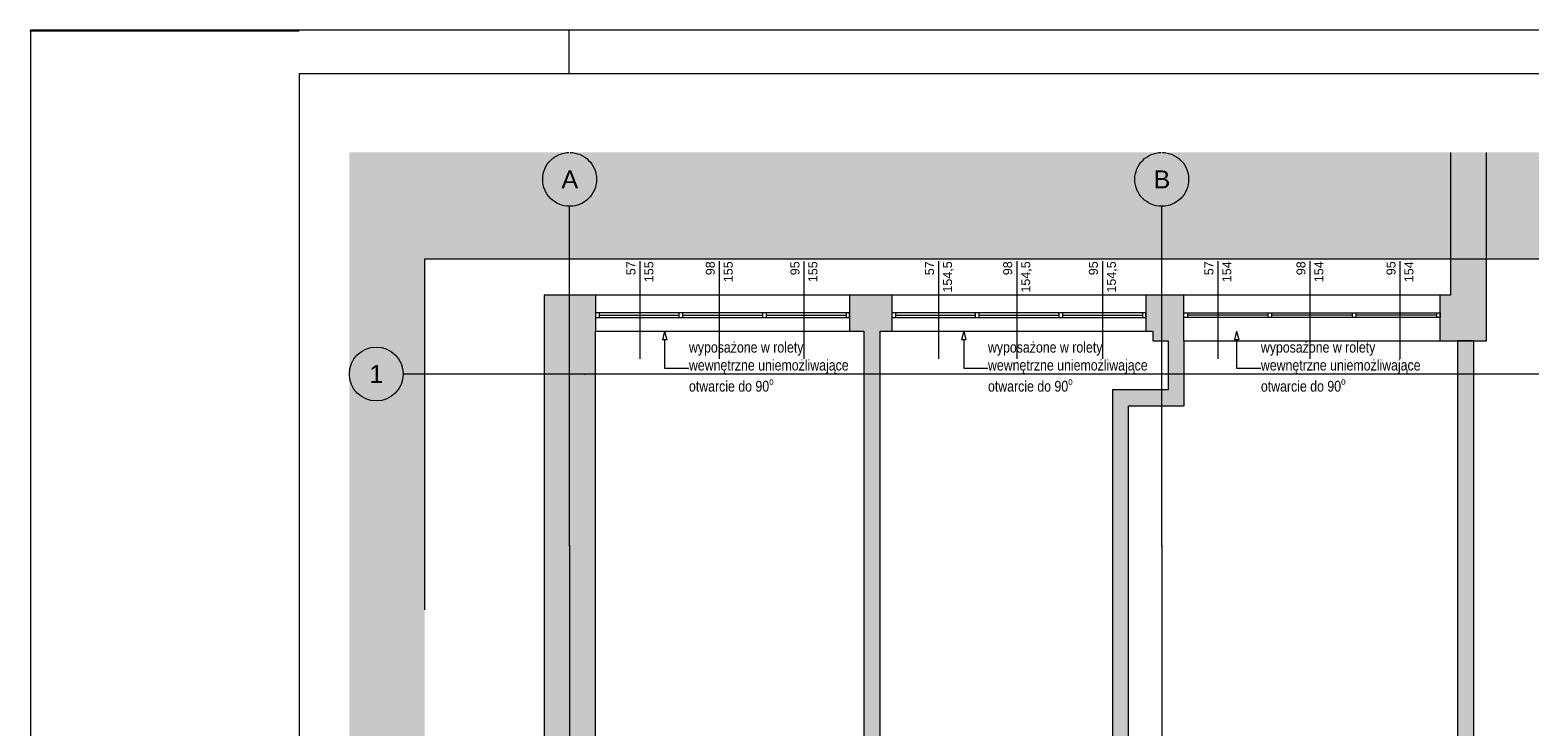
# Paper-space layout 'A-12 INWENTARYZACJA - PIĘTRO 9' of a CAD drawing. Header units: millimetres. Extents: x 0 to 420, y 0 to 297.
# Tile 5 of 10: x 0 to 167, y 219 to 297. Entities that reach past the tile are written whole.
import ezdxf
from ezdxf.xclip import XClip

# ---------------------------------------------------------------- set-up
doc = ezdxf.new("R2010")
doc.units = ezdxf.units.MM
doc.header["$MEASUREMENT"] = 0
doc.header["$XCLIPFRAME"] = 0
doc.linetypes.add('DASHDOTX2', pattern=[1000, 500, -250, 0, -250])
doc.linetypes.add('PRZERYWANA_DU_A', pattern=[550, 350, -200])
for name, color, linetype, lineweight in [('0_Nr_pióra__2', 8, 'Continuous', 13), ('A_Arkusz_Nr_pióra__1', 7, 'Continuous', 20), ('A_stolarka_Nr_pióra__3', 252, 'Continuous', 13), ('A_ściany_Nr_pióra__1', 7, 'Continuous', 20)]:
    doc.layers.add(name, color=color, linetype=linetype, lineweight=lineweight)
for name, color, linetype, lineweight, true_color in [('A_Arkusz_Nr_pióra__237', 7, 'Continuous', 5, 0x343434), ('A_opis_Nr_pióra__255', 7, 'Continuous', 15, 0x242424), ('A_opis_Nr_pióra__8', 7, 'Continuous', 13, 0x4c4c4c), ('A_osie_Nr_pióra__16', 7, 'Continuous', 5, 0x0f0f0f), ('A_osie_Nr_pióra__76', 7, 'Continuous', 5, 0x2d2d2d), ('A_ściany_Nr_pióra__19', 7, 'Continuous', 5, 0x191919), ('Okna Archicada_Nr_pióra__19', 7, 'Continuous', 5, 0x191919)]:
    doc.layers.add(name, color=color, linetype=linetype, lineweight=lineweight, true_color=true_color)
doc.layers.add('A_podrys', color=7, linetype='Continuous')
doc.layers.add('A_ściany', color=7, linetype='Continuous')
doc.styles.add('STYL_AUTOMATYCZNY_1', font='arial.ttf')
doc.styles.add('STYL_AUTOMATYCZNY_2', font='ARIALN.TTF')

# ---------------------------------------------------------------- blocks, each defined once
blk = doc.blocks.new('Rysunek_1_1', base_point=(-1583.25, -271.45))
at = {"linetype": 'Continuous', "lineweight": 0, "true_color": 0x484848}
blk.add_hatch(color=251, dxfattribs=at).paths.add_polyline_path([(35.5, 107.63), (43.88, 107.63), (43.88, 271.44), (200.95, 271.44), (200.95, 202.63), (285.95, 202.63), (285.95, 283.34), (35.5, 283.34)])
at = {"layer": 'A_ściany', "linetype": 'Continuous', "lineweight": 0, "true_color": 0x000000}
for points in [[(162.24, 283.34), (158.24, 283.34), (158.24, 267.44), (162.24, 262.32)], [(62.93, 267.44), (57.22, 267.44), (62.93, 263.39)], [(57.22, 267.44), (57.22, 206.52), (62.93, 206.52), (62.93, 263.39)], [(95.96, 263.39), (95.96, 267.44), (91.26, 267.44), (91.26, 263.39)], [(125.05, 263.39), (125.05, 267.44), (124.29, 267.44), (124.29, 263.39)], [(125.05, 267.44), (125.05, 262.32), (128.51, 262.32), (128.51, 267.44)], [(157.07, 267.44), (157.07, 262.32), (162.24, 262.32), (158.24, 267.44)], [(92.85, 263.39), (92.85, 206.45), (94.65, 206.45), (94.65, 263.39)], [(128.55, 255.08), (128.55, 262.32), (126.75, 262.32), (126.75, 256.88)], [(159.03, 262.32), (159.03, 206.45), (160.83, 204.95), (160.83, 262.32)], [(122.35, 206.45), (122.35, 255.08), (120.55, 256.88), (120.55, 206.45)], [(122.35, 255.08), (128.55, 255.08), (126.75, 256.88), (120.55, 256.88)]]:
    blk.add_hatch(color=18, dxfattribs=at).paths.add_polyline_path(points)
at = {"layer": '0_Nr_pióra__2', "color": 8, "linetype": 'PRZERYWANA_DU_A', "lineweight": 13, "flags": 128}
blk.add_lwpolyline([(285.95, 202.63), (200.95, 202.63), (200.95, 271.44), (43.88, 271.44), (43.88, 107.63)], dxfattribs=at)
at = {"layer": 'A_opis_Nr_pióra__255', "color": 250, "linetype": 'Continuous', "lineweight": 15, "true_color": 0x242424}
for p, q in [((70.64, 263.39), (70.39, 262.45)), ((70.64, 263.39), (70.89, 262.45)), ((103.98, 263.39), (103.73, 262.45)), ((103.98, 263.39), (104.23, 262.45)), ((134.4, 263.39), (134.15, 262.45)), ((134.4, 263.39), (134.65, 262.45)), ((70.89, 262.45), (70.39, 262.45)), ((70.64, 262.45), (70.64, 259.29)), ((104.23, 262.45), (103.73, 262.45)), ((103.98, 262.45), (103.98, 259.29)), ((134.65, 262.45), (134.15, 262.45)), ((134.4, 262.45), (134.4, 259.29)), ((70.64, 259.29), (73.35, 259.29)), ((103.98, 259.29), (106.68, 259.29)), ((134.4, 259.29), (137.1, 259.29))]:
    blk.add_line(p, q, dxfattribs=at)
at = {"layer": 'A_osie_Nr_pióra__16', "color": 250, "linetype": 'DASHDOTX2', "lineweight": 5, "true_color": 0x0f0f0f}
for p, q in [((60.05, 239.45), (60.05, 277.34)), ((126.05, 239.45), (126.05, 277.34)), ((61.75, 258.63), (41.5, 258.63)), ((285.95, 258.63), (61.75, 258.63)), ((61.75, 258.63), (61.75, 258.63)), ((60.05, 239.45), (60.05, 107.63)), ((126.05, 239.45), (126.05, 107.63))]:
    blk.add_line(p, q, dxfattribs=at)
for p in [(61.75, 258.63), (60.05, 239.45), (60.05, 239.45), (126.05, 239.45), (126.05, 239.45)]:
    blk.add_point(p, dxfattribs=at)
at = {"layer": 'A_osie_Nr_pióra__76', "color": 250, "linetype": 'Continuous', "lineweight": 5, "true_color": 0x2d2d2d}
for centre in [(60.05, 280.34), (126.05, 280.34), (38.5, 258.63)]:
    blk.add_circle(centre, 3, dxfattribs=at)
at = {"layer": 'A_stolarka_Nr_pióra__3', "color": 252, "linetype": 'Continuous', "lineweight": 13}
for p, q in [((67.89, 271.2), (67.89, 260.33)), ((76.72, 271.2), (76.72, 260.33)), ((86.16, 271.2), (86.16, 260.33)), ((101.17, 271.2), (101.17, 260.33)), ((109.88, 271.2), (109.88, 260.33)), ((119.43, 271.2), (119.43, 260.33)), ((132.3, 271.2), (132.3, 260.33)), ((142.57, 271.2), (142.57, 260.33)), ((152.6, 271.2), (152.6, 260.33))]:
    blk.add_line(p, q, dxfattribs=at)
at = {"layer": 'A_ściany_Nr_pióra__1', "color": 7, "linetype": 'Continuous', "lineweight": 20}
for p, q in [((62.93, 267.44), (62.93, 263.39)), ((91.26, 267.44), (91.26, 263.39)), ((95.96, 267.44), (95.96, 263.39)), ((124.29, 267.44), (124.29, 263.39)), ((128.51, 262.32), (128.51, 267.44)), ((157.07, 262.32), (157.07, 267.44))]:
    blk.add_line(p, q, dxfattribs=at)
at = {"layer": 'A_ściany_Nr_pióra__1', "color": 7, "linetype": 'Continuous', "lineweight": 20, "flags": 128}
for points in [[(158.24, 283.34), (158.24, 267.44)], [(162.24, 262.32), (162.24, 283.34)], [(62.93, 267.44), (57.22, 267.44)], [(57.22, 267.44), (57.22, 206.52)], [(95.96, 267.44), (91.26, 267.44)], [(125.05, 267.44), (124.29, 267.44)], [(128.51, 267.44), (125.05, 267.44)], [(158.24, 267.44), (157.07, 267.44)], [(62.93, 206.52), (62.93, 263.39)], [(91.26, 263.39), (92.85, 263.39)], [(92.85, 263.39), (92.85, 206.45)], [(94.65, 263.39), (95.96, 263.39)], [(94.65, 206.45), (94.65, 263.39)], [(124.29, 263.39), (125.05, 263.39)], [(125.05, 263.39), (125.05, 262.32)], [(125.05, 262.32), (126.75, 262.32)], [(126.75, 262.32), (126.75, 256.88)], [(128.55, 255.08), (128.55, 262.32)], [(157.07, 262.32), (162.24, 262.32)], [(159.03, 262.32), (159.03, 206.45)], [(160.83, 262.32), (159.03, 262.32)], [(160.83, 204.95), (160.83, 262.32)], [(120.55, 256.88), (120.55, 206.45)], [(126.75, 256.88), (120.55, 256.88)], [(122.35, 206.45), (122.35, 255.08)], [(122.35, 255.08), (128.55, 255.08)]]:
    blk.add_lwpolyline(points, dxfattribs=at)
at = {"layer": 'A_ściany_Nr_pióra__19', "color": 250, "linetype": 'Continuous', "lineweight": 5, "true_color": 0x191919}
for p, q in [((91.26, 267.44), (62.93, 267.44)), ((124.29, 267.44), (95.96, 267.44)), ((157.07, 267.44), (128.51, 267.44)), ((62.93, 263.39), (91.26, 263.39)), ((95.96, 263.39), (124.29, 263.39)), ((128.51, 262.32), (157.07, 262.32))]:
    blk.add_line(p, q, dxfattribs=at)
at = {"layer": 'Okna Archicada_Nr_pióra__19', "color": 250, "linetype": 'Continuous', "lineweight": 5, "true_color": 0x191919}
for p, q in [((91.26, 265.44), (62.93, 265.44)), ((62.93, 265.44), (62.93, 264.94)), ((62.93, 264.94), (91.26, 264.94)), ((63.33, 265.44), (63.33, 264.94)), ((63.33, 265.19), (72.24, 265.19)), ((72.24, 265.44), (72.24, 264.94)), ((72.64, 265.44), (72.64, 264.94)), ((72.64, 265.19), (81.55, 265.19)), ((81.55, 265.44), (81.55, 264.94)), ((81.95, 265.44), (81.95, 264.94)), ((81.95, 265.19), (90.86, 265.19)), ((90.86, 265.44), (90.86, 264.94)), ((91.26, 264.94), (91.26, 265.44)), ((124.29, 265.44), (95.96, 265.44)), ((95.96, 265.44), (95.96, 264.94)), ((95.96, 264.94), (124.29, 264.94)), ((96.36, 265.44), (96.36, 264.94)), ((96.36, 265.19), (105.27, 265.19)), ((105.27, 265.44), (105.27, 264.94)), ((105.67, 265.44), (105.67, 264.94)), ((105.67, 265.19), (114.58, 265.19)), ((114.58, 265.44), (114.58, 264.94)), ((114.98, 265.44), (114.98, 264.94)), ((114.98, 265.19), (123.89, 265.19)), ((123.89, 265.44), (123.89, 264.94)), ((124.29, 264.94), (124.29, 265.44)), ((128.51, 264.94), (128.51, 265.44)), ((128.51, 265.44), (157.07, 265.44)), ((157.07, 264.94), (128.51, 264.94)), ((128.91, 265.44), (128.91, 264.94)), ((137.89, 265.19), (128.91, 265.19)), ((137.89, 265.44), (137.89, 264.94)), ((138.29, 265.44), (138.29, 264.94)), ((147.28, 265.19), (138.29, 265.19)), ((147.28, 265.44), (147.28, 264.94)), ((147.68, 265.44), (147.68, 264.94)), ((156.67, 265.19), (147.68, 265.19)), ((156.67, 265.44), (156.67, 264.94)), ((157.07, 265.44), (157.07, 264.94))]:
    blk.add_line(p, q, dxfattribs=at)
at = {"layer": 'A_opis_Nr_pióra__8', "color": 251, "linetype": 'Continuous', "lineweight": 13, "true_color": 0x4c4c4c, "char_height": 1.2, "width": 18.9636, "attachment_point": 4, "line_spacing_factor": 1.000096, "style": 'STYL_AUTOMATYCZNY_2'}
for insert in [(73.35, 259.27), (106.68, 259.27), (137.1, 259.27)]:
    blk.add_mtext('\\A1;{\\pql;\\fArial Narrow|b0|i0|c238|p0;\\W1.000000;wyposażone w rolety wewnętrzne uniemożliwające otwarcie do 90\\fArial Narrow|b0|i0|c238|p0;\\W1.000000;\\A1{\\H.66x;\\So^  ;}}', dxfattribs=dict(at, insert=insert))
at = {"layer": 'A_osie_Nr_pióra__76', "color": 250, "linetype": 'Continuous', "lineweight": 5, "true_color": 0x2d2d2d, "char_height": 2, "attachment_point": 1, "style": 'STYL_AUTOMATYCZNY_1'}
for s, insert in [('\\A1;{\\pql;\\pt0;\\fArial|b0|i0|c238|p0;\\W1.000000;A}', (59.14, 281.34)), ('\\A1;{\\pql;\\pt0;\\fArial|b0|i0|c238|p0;\\W1.000000;B}', (125.14, 281.34)), ('\\A1;{\\pql;\\pt0;\\fArial|b0|i0|c238|p0;\\W1.000000;1}', (37.73, 259.63))]:
    blk.add_mtext(s, dxfattribs=dict(at, insert=insert))
at = {"layer": 'A_stolarka_Nr_pióra__3', "color": 252, "linetype": 'Continuous', "lineweight": 13, "char_height": 1, "attachment_point": 9, "rotation": 90, "style": 'STYL_AUTOMATYCZNY_1'}
for s, insert in [('\\A1;{\\pqr;\\fArial|b0|i0|c238|p0;\\W1.000000;57}', (67.4, 271.2)), ('\\A1;{\\pqr;\\fArial|b0|i0|c238|p0;\\W1.000000;155}', (69.4, 271.2)), ('\\A1;{\\pqr;\\fArial|b0|i0|c238|p0;\\W1.000000;98}', (76.24, 271.2)), ('\\A1;{\\pqr;\\fArial|b0|i0|c238|p0;\\W1.000000;155}', (78.24, 271.2)), ('\\A1;{\\pqr;\\fArial|b0|i0|c238|p0;\\W1.000000;95}', (85.68, 271.2)), ('\\A1;{\\pqr;\\fArial|b0|i0|c238|p0;\\W1.000000;155}', (87.68, 271.2)), ('\\A1;{\\pqr;\\fArial|b0|i0|c238|p0;\\W1.000000;57}', (100.68, 271.2)), ('\\A1;{\\pqr;\\fArial|b0|i0|c238|p0;\\W1.000000;154,5}', (102.86, 271.2)), ('\\A1;{\\pqr;\\fArial|b0|i0|c238|p0;\\W1.000000;98}', (109.39, 271.2)), ('\\A1;{\\pqr;\\fArial|b0|i0|c238|p0;\\W1.000000;154,5}', (111.57, 271.2)), ('\\A1;{\\pqr;\\fArial|b0|i0|c238|p0;\\W1.000000;95}', (118.94, 271.2)), ('\\A1;{\\pqr;\\fArial|b0|i0|c238|p0;\\W1.000000;154,5}', (121.12, 271.2)), ('\\A1;{\\pqr;\\fArial|b0|i0|c238|p0;\\W1.000000;57}', (131.82, 271.2)), ('\\A1;{\\pqr;\\fArial|b0|i0|c238|p0;\\W1.000000;154}', (133.82, 271.2)), ('\\A1;{\\pqr;\\fArial|b0|i0|c238|p0;\\W1.000000;98}', (142.08, 271.2)), ('\\A1;{\\pqr;\\fArial|b0|i0|c238|p0;\\W1.000000;154}', (144.08, 271.2)), ('\\A1;{\\pqr;\\fArial|b0|i0|c238|p0;\\W1.000000;95}', (152.12, 271.2)), ('\\A1;{\\pqr;\\fArial|b0|i0|c238|p0;\\W1.000000;154}', (154.12, 271.2))]:
    blk.add_mtext(s, dxfattribs=dict(at, insert=insert))

psp = doc.layouts.new('A-12 INWENTARYZACJA - PIĘTRO 9')

# ---------------------------------------------------------------- linework, layer by layer
at = {"layer": 'A_Arkusz_Nr_pióra__1', "color": 7, "linetype": 'Continuous', "lineweight": 20}
for p, q in [((-0.1, 296.9), (0.9, 296.9)), ((415.1, 292.1), (29.9, 292.1)), ((29.9, 292.1), (29.9, 4.9))]:
    psp.add_line(p, q, dxfattribs=at)
at = {"layer": 'A_Arkusz_Nr_pióra__1', "color": 7, "linetype": 'Continuous', "lineweight": 20, "flags": 128}
psp.add_lwpolyline([(0, 297), (420, 297), (420, 0), (0, 0)], close=True, dxfattribs=at)
at = {"layer": 'A_Arkusz_Nr_pióra__237', "color": 250, "linetype": 'Continuous', "lineweight": 5, "true_color": 0x343434}
for p, q in [((-0.1, 296.9), (29.9, 296.9)), ((60, 292.1), (60, 297))]:
    psp.add_line(p, q, dxfattribs=at)

# ---------------------------------------------------------------- block references
at = {"layer": 'A_podrys', "color": 37, "linetype": 'Continuous', "lineweight": 5, "true_color": 0x656532}
ref = psp.add_blockref('Rysunek_1_1', (-1583.25, -271.45), dxfattribs=at)
XClip(ref).set_block_clipping_path([(35.4953073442, 107.6272357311), (285.9452785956, 283.3362925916)])

doc.saveas('drawing.dxf')
